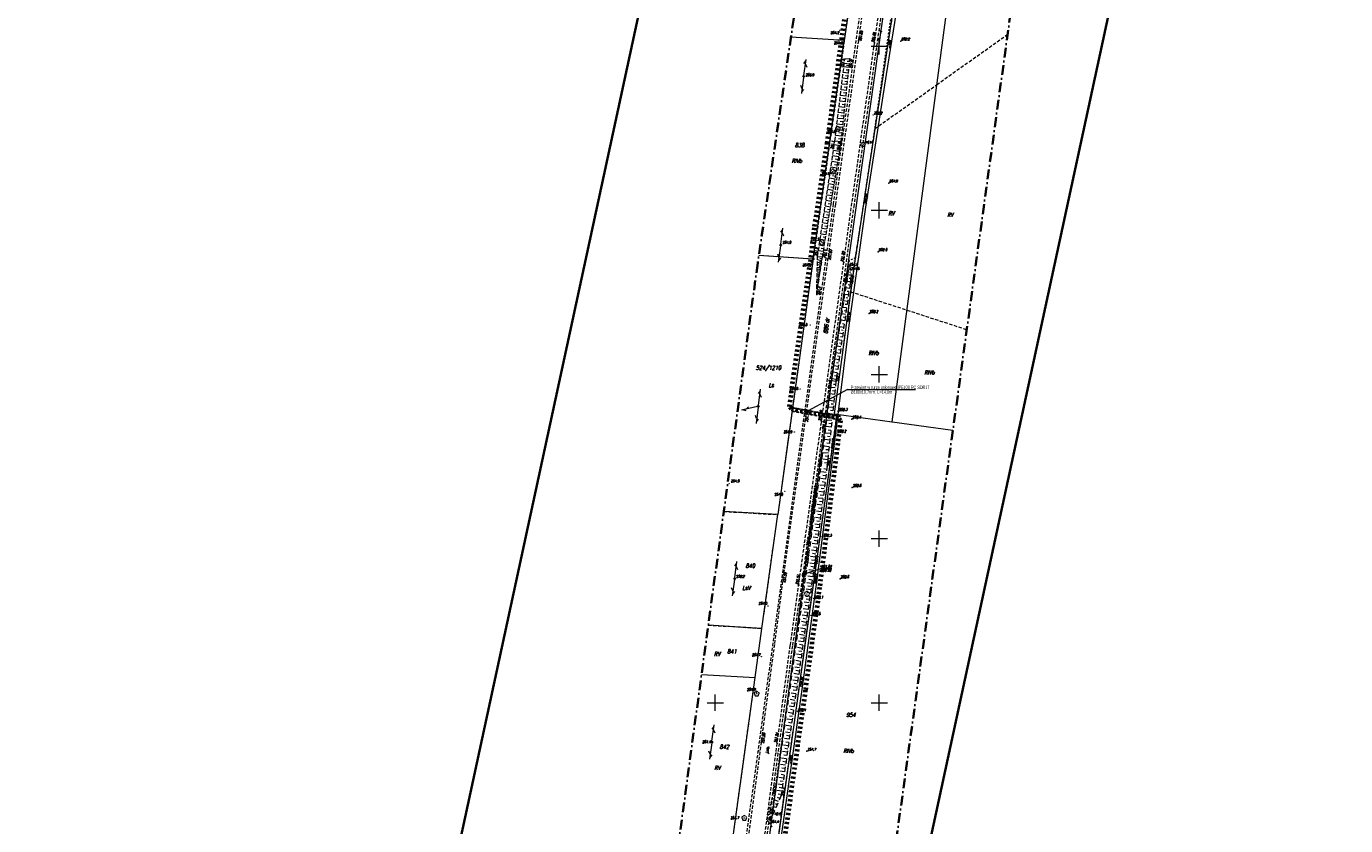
# Model space of a CAD drawing. Header units: millimetres. Extents: x 7436010 to 7436992, y 5663514 to 5666647.
# Tile 32 of 45: x 7436440 to 7436842, y 5665563 to 5665806. Entities that reach past the tile are written whole.
import ezdxf
from ezdxf.enums import TextEntityAlignment as Align

# ---------------------------------------------------------------- set-up
doc = ezdxf.new("R2010")
doc.units = ezdxf.units.MM
doc.header["$PDSIZE"] = 1
for name, pattern in [('0.7_0.7', [1.4, 0.7, -0.7]), ('1', [0]), ('3', [1, 0.5, -0.5]), ('4', [2.5, 1.5, -1]), ('EGKK', [2, 1.5, -0.5]), ('GAK', [3.5, 2, -0.75, 0, -0.75]), ('GDE', [0]), ('GUZ', [1.5, 1, -0.5]), ('KOU', [1.5, 1, -0.5]), ('UPW', [2, 1, 1]), ('WSD', [1.75, 1.25, -0.5])]:
    doc.linetypes.add(name, pattern=pattern)
for name, color, linetype, lineweight in [('10 SKARPY', 7, 'WSD', 18), ('_BB_Kanalizacja ciśnieniowa - trasa', 44, '0.7_0.7', 70), ('_HH_Przewiert OPIS', 7, 'Continuous', 25), ('_HH_Przewiert_przecisk w rurze osłonowej - trasa', 202, '0.7_0.7', 30), ('Dzialki', 7, 'GDE', 18), ('DZIALKI_SYT-WYS_T_0', 7, 'Continuous', 18), ('EDZPD_L_1', 7, 'GDE', 18), ('EDZPP_T_0', 7, 'Continuous', 18), ('EDZTD_T_0', 7, 'Continuous', 18), ('EKLPK_L_0', 96, 'EGKK', 18), ('EKLTK_T_0', 96, 'Continuous', 18), ('Linie_opisowe', 7, 'Continuous', 5), ('Numery działek uzupełnienie', 7, 'Continuous', 18), ('Podzial_sekcyjny_krzyze', 7, 'Continuous', 13), ('Punkty', 7, 'Continuous', 18), ('PunPOMIAR1', 7, 'Continuous', 18), ('RzedPOMIAR1', 7, 'Continuous', 18), ('SDROK_T_0', 7, 'Continuous', 18), ('SDRPK_L_1', 7, 'KOU', 18), ('SIEC_ENERGETYCZNA_L_0', 1, '3', 18), ('SZNPS_T_0', 7, 'Continuous', 18), ('SZNPS_T_3', 7, 'Continuous', 18), ('SZZPZ_T_0', 7, 'Continuous', 18), ('UTTOA_T_0', 7, 'Continuous', 18), ('UTTOC_T_0', 30, 'Continuous', 18), ('UTTOO_T_0', 30, 'Continuous', 18), ('UTTPA_T_0', 30, 'Continuous', 18), ('UTTPA_T_3', 30, 'Continuous', 18), ('UTTPO_L_0', 30, '1', 18), ('UWWOC_T_0', 5, 'Continuous', 18), ('UWWOO_T_0', 5, 'Continuous', 18), ('UWWPO_L_1', 5, '1', 18), ('UŻYTKI LINIE', 96, 'GUZ', 18), ('UŻYTKI OZNACZENIE', 96, 'Continuous', 18), ('WEKTOR WODOCIĄGI wo', 5, 'Continuous', 18), ('WUKOS_T_0', 7, 'Continuous', 18), ('WUKOS_T_1', 7, 'Continuous', 18), ('WUKPS_L_2', 7, '4', 18), ('ZAKRES MAPY', 1, 'GAK', 35)]:
    doc.layers.add(name, color=color, linetype=linetype, lineweight=lineweight)
doc.layers.add('_map', color=7, linetype='Continuous')
doc.layers.add('RAMA WYPLOT', color=3, linetype='Continuous', lineweight=35, plot=False)
doc.styles.add('K1_ACAD', font='romans.shx', dxfattribs={"width": 0.8, "oblique": 12})
doc.styles.add('PLAN 2 pop.', font='ARIALN.TTF', dxfattribs={"width": 0.8})

# ---------------------------------------------------------------- blocks, each defined once
blk = doc.blocks.new('GRO')
at = {"linetype": 'Continuous'}
blk.add_circle((0, 0), 0.045, dxfattribs=at)
blk = doc.blocks.new('GRT')
at = {"linetype": 'Continuous'}
blk.add_circle((0, 0), 0.25, dxfattribs=at)
blk = doc.blocks.new('OSP')
at = {"linetype": 'Continuous'}
for radius in [0.625, 0.045]:
    blk.add_circle((0, 0), radius, dxfattribs=at)
blk = doc.blocks.new('DLI')
at = {"linetype": 'Continuous'}
blk.add_circle((0, 0), 0.045, dxfattribs=at)
for centre, start, end in [((-0.36, 0.12), 102.1445, 221.86), ((0, 0.38), 30.1401, 149.8599), ((0.36, 0.12), 318.14, 77.8555), ((-0.22, -0.3), 174.1482, 293.8542), ((0.22, -0.3), 246.1458, 5.8518)]:
    blk.add_arc(centre, 0.375, start, end, dxfattribs=at)
blk = doc.blocks.new('SLS')
at = {"linetype": 'Continuous'}
blk.add_circle((0, 0), 0.25, dxfattribs=at)
blk = doc.blocks.new('PLT')
at = {"linetype": 'Continuous'}
for p, q in [((0.25, 0), (5.25, 0)), ((3.76605, 0), (2.9, -0.5)), ((3.9, 0.5), (4.76605, 0))]:
    blk.add_line(p, q, dxfattribs=at)
blk = doc.blocks.new('SUUS15_07B')
at = {"linetype": 'Continuous'}
for p, q in [((0.5, 0.23), (-0.5, 0.23)), ((-0.5, 0.23), (-0.5, -0.23)), ((0.5, -0.23), (0.5, 0.23)), ((-0.5, -0.23), (0.5, -0.23))]:
    blk.add_line(p, q, dxfattribs=at)
blk = doc.blocks.new('WSP')
at = {"linetype": 'Continuous'}
blk.add_circle((0, 0), 0.045, dxfattribs=at)
blk = doc.blocks.new('STUDZ')
at = {"layer": '10 SKARPY', "linetype": 'WSD'}
for p, q in [((7436686.45, 5665771.11), (7436689.49, 5665796.08)), ((7436688.38, 5665770.84), (7436691.05, 5665796.12)), ((7436681.18, 5665735.88), (7436686.45, 5665771.11)), ((7436682.66, 5665735.73), (7436688.38, 5665770.84)), ((7436680.92, 5665724.37), (7436681.18, 5665735.88)), ((7436680.92, 5665724.37), (7436682.66, 5665735.73))]:
    blk.add_line(p, q, dxfattribs=at)
at = {"layer": '10 SKARPY', "linetype": 'Continuous'}
for p, q in [((7436691.05, 5665796.12), (7436689.49, 5665796.08)), ((7436690.96, 5665795.29), (7436690.17, 5665795.38)), ((7436690.59, 5665791.78), (7436688.99, 5665791.95)), ((7436690.78, 5665793.52), (7436689.2, 5665793.69)), ((7436690.88, 5665794.55), (7436689.32, 5665794.72)), ((7436690.68, 5665792.65), (7436689.89, 5665792.74)), ((7436690.83, 5665794.04), (7436690.04, 5665794.13)), ((7436690.22, 5665788.29), (7436688.56, 5665788.46)), ((7436690.41, 5665790.03), (7436688.77, 5665790.21)), ((7436690.13, 5665787.42), (7436689.29, 5665787.51)), ((7436690.32, 5665789.16), (7436689.49, 5665789.25)), ((7436690.5, 5665790.91), (7436689.69, 5665790.99)), ((7436689.67, 5665783.05), (7436687.93, 5665783.24)), ((7436689.85, 5665784.8), (7436688.14, 5665784.98)), ((7436690.04, 5665786.54), (7436688.35, 5665786.72)), ((7436689.76, 5665783.93), (7436688.9, 5665784.02)), ((7436689.95, 5665785.67), (7436689.1, 5665785.76)), ((7436689.3, 5665779.56), (7436687.5, 5665779.75)), ((7436689.49, 5665781.31), (7436687.71, 5665781.5)), ((7436689.39, 5665780.44), (7436688.5, 5665780.53)), ((7436689.58, 5665782.18), (7436688.7, 5665782.27)), ((7436688.93, 5665776.07), (7436687.08, 5665776.27)), ((7436689.12, 5665777.82), (7436687.29, 5665778.01)), ((7436688.84, 5665775.2), (7436687.91, 5665775.3)), ((7436689.03, 5665776.95), (7436688.1, 5665777.04)), ((7436689.21, 5665778.69), (7436688.3, 5665778.79)), ((7436688.38, 5665770.84), (7436686.45, 5665771.11)), ((7436688.56, 5665772.58), (7436686.65, 5665772.79)), ((7436688.75, 5665774.33), (7436686.87, 5665774.53)), ((7436688.47, 5665771.71), (7436687.51, 5665771.81)), ((7436688.66, 5665773.46), (7436687.71, 5665773.56)), ((7436687.91, 5665767.95), (7436686.02, 5665768.26)), ((7436688.19, 5665769.65), (7436686.28, 5665769.96)), ((7436687.77, 5665767.1), (7436686.83, 5665767.26)), ((7436688.05, 5665768.8), (7436687.1, 5665768.95)), ((7436688.29, 5665770.28), (7436687.34, 5665770.43)), ((7436687.08, 5665762.86), (7436685.26, 5665763.16)), ((7436687.36, 5665764.56), (7436685.51, 5665764.86)), ((7436687.63, 5665766.25), (7436685.77, 5665766.56)), ((7436687.22, 5665763.71), (7436686.3, 5665763.86)), ((7436687.49, 5665765.41), (7436686.57, 5665765.56)), ((7436686.53, 5665759.47), (7436684.75, 5665759.76)), ((7436686.8, 5665761.17), (7436685.01, 5665761.46)), ((7436686.67, 5665760.32), (7436685.77, 5665760.47)), ((7436686.94, 5665762.02), (7436686.04, 5665762.16)), ((7436685.98, 5665756.08), (7436684.24, 5665756.36)), ((7436686.25, 5665757.78), (7436684.5, 5665758.06)), ((7436685.84, 5665755.23), (7436684.98, 5665755.37)), ((7436686.11, 5665756.93), (7436685.24, 5665757.07)), ((7436686.39, 5665758.62), (7436685.51, 5665758.77)), ((7436685.15, 5665750.99), (7436683.48, 5665751.26)), ((7436685.42, 5665752.69), (7436683.74, 5665752.96)), ((7436685.7, 5665754.38), (7436683.99, 5665754.66)), ((7436685.28, 5665751.84), (7436684.45, 5665751.98)), ((7436685.56, 5665753.54), (7436684.71, 5665753.67)), ((7436684.59, 5665747.6), (7436682.97, 5665747.86)), ((7436684.87, 5665749.3), (7436683.23, 5665749.56)), ((7436684.73, 5665748.45), (7436683.92, 5665748.58)), ((7436685.01, 5665750.14), (7436684.18, 5665750.28)), ((7436684.04, 5665744.21), (7436682.46, 5665744.47)), ((7436684.32, 5665745.9), (7436682.72, 5665746.17)), ((7436683.9, 5665743.36), (7436683.12, 5665743.49)), ((7436684.18, 5665745.06), (7436683.39, 5665745.19)), ((7436684.46, 5665746.75), (7436683.65, 5665746.88)), ((7436683.21, 5665739.12), (7436681.7, 5665739.37)), ((7436683.49, 5665740.82), (7436681.96, 5665741.07)), ((7436683.77, 5665742.51), (7436682.21, 5665742.77)), ((7436683.35, 5665739.97), (7436682.59, 5665740.09)), ((7436683.63, 5665741.67), (7436682.86, 5665741.79)), ((7436682.5, 5665734.66), (7436681.16, 5665734.87)), ((7436682.66, 5665735.73), (7436681.18, 5665735.88)), ((7436682.94, 5665737.43), (7436681.45, 5665737.67)), ((7436682.58, 5665735.2), (7436681.88, 5665735.3)), ((7436682.8, 5665736.58), (7436682.06, 5665736.7)), ((7436683.07, 5665738.27), (7436682.32, 5665738.4)), ((7436681.93, 5665730.99), (7436681.07, 5665731.12)), ((7436682.05, 5665731.72), (7436681.09, 5665731.87)), ((7436682.16, 5665732.46), (7436681.11, 5665732.62)), ((7436682.27, 5665733.19), (7436681.12, 5665733.37)), ((7436682.38, 5665733.93), (7436681.14, 5665734.12)), ((7436681.99, 5665731.35), (7436681.54, 5665731.42)), ((7436682.1, 5665732.09), (7436681.6, 5665732.17)), ((7436682.22, 5665732.82), (7436681.66, 5665732.91)), ((7436682.33, 5665733.56), (7436681.73, 5665733.65)), ((7436682.44, 5665734.3), (7436681.79, 5665734.39)), ((7436681.37, 5665727.31), (7436680.99, 5665727.37)), ((7436681.48, 5665728.05), (7436681, 5665728.12)), ((7436681.6, 5665728.78), (7436681.02, 5665728.87)), ((7436681.71, 5665729.52), (7436681.04, 5665729.62)), ((7436681.82, 5665730.25), (7436681.06, 5665730.37)), ((7436681.31, 5665726.94), (7436681.15, 5665726.97)), ((7436681.43, 5665727.68), (7436681.21, 5665727.71)), ((7436681.54, 5665728.41), (7436681.28, 5665728.45)), ((7436681.65, 5665729.15), (7436681.34, 5665729.2)), ((7436681.76, 5665729.88), (7436681.41, 5665729.94)), ((7436681.88, 5665730.62), (7436681.47, 5665730.68)), ((7436680.92, 5665724.37), (7436680.92, 5665724.37)), ((7436681.03, 5665725.11), (7436680.94, 5665725.12)), ((7436681.15, 5665725.84), (7436680.95, 5665725.87)), ((7436680.98, 5665724.74), (7436680.95, 5665724.74)), ((7436681.26, 5665726.58), (7436680.97, 5665726.62)), ((7436681.09, 5665725.47), (7436681.02, 5665725.48)), ((7436681.2, 5665726.21), (7436681.08, 5665726.23))]:
    blk.add_line(p, q, dxfattribs=at)
at = {"layer": 'Dzialki'}
for p, q in [((7436703.87, 5665685.54), (7436752.17, 5666048.44)), ((7436720.34, 5665916.7), (7436692.49, 5665734.57)), ((7436692.49, 5665734.57), (7436686.24, 5665687.98)), ((7436686.24, 5665687.98), (7436703.87, 5665685.54)), ((7436703.87, 5665685.54), (7436722.42, 5665682.99))]:
    blk.add_line(p, q, dxfattribs=at)
at = {"layer": 'EDZPD_L_1'}
for p, q in [((7436697.89, 5665861.99), (7436689.31, 5665801.73)), ((7436689.31, 5665801.73), (7436673.07, 5665802.73)), ((7436679.84, 5665735.19), (7436689.31, 5665801.73)), ((7436663.28, 5665736.29), (7436679.84, 5665735.19)), ((7436679.84, 5665735.19), (7436669.04, 5665657.31)), ((7436687.02, 5665687.87), (7436667.9, 5665549.97)), ((7436669.04, 5665657.31), (7436652.61, 5665658.26)), ((7436664.24, 5665622.64), (7436669.04, 5665657.31)), ((7436664.24, 5665622.64), (7436647.89, 5665623.64)), ((7436662.17, 5665607.7), (7436664.24, 5665622.64)), ((7436645.84, 5665608.64), (7436662.17, 5665607.7)), ((7436655.65, 5665560.72), (7436662.17, 5665607.7))]:
    blk.add_line(p, q, dxfattribs=at)
at = {"layer": 'EKLPK_L_0', "linetype": 'GUZ'}
for p, q in [((7436717.55, 5665788.3), (7436739.1, 5665803.63)), ((7436698.66, 5665774.89), (7436717.55, 5665788.3)), ((7436691.24, 5665725.21), (7436708.4, 5665719.61)), ((7436708.4, 5665719.61), (7436726.66, 5665713.66))]:
    blk.add_line(p, q, dxfattribs=at)
at = {"layer": 'Podzial_sekcyjny_krzyze', "color": 7, "lineweight": 13}
for p, q in [((7436697.5, 5665800), (7436702.5, 5665800)), ((7436700, 5665797.5), (7436700, 5665802.5)), ((7436700, 5665747.5), (7436700, 5665752.5)), ((7436697.5, 5665750), (7436702.5, 5665750)), ((7436697.5, 5665700), (7436702.5, 5665700)), ((7436700, 5665697.5), (7436700, 5665702.5)), ((7436700, 5665647.5), (7436700, 5665652.5)), ((7436697.5, 5665650), (7436702.5, 5665650)), ((7436650, 5665597.5), (7436650, 5665602.5)), ((7436700, 5665597.5), (7436700, 5665602.5)), ((7436647.5, 5665600), (7436652.5, 5665600)), ((7436697.5, 5665600), (7436702.5, 5665600))]:
    blk.add_line(p, q, dxfattribs=at)
at = {"layer": 'PunPOMIAR1'}
for p in [(7436693.62, 5665801.76), (7436698.55, 5665801), (7436706.53, 5665801.56), (7436689.49, 5665796.08), (7436691.05, 5665796.12), (7436686.45, 5665771.11), (7436688.38, 5665770.84), (7436702.86, 5665758.3), (7436681.18, 5665735.88), (7436682.66, 5665735.73), (7436684.25, 5665735.11), (7436699.64, 5665737.39), (7436689.14, 5665734.08), (7436680.92, 5665724.37), (7436696.86, 5665718.58), (7436677.34, 5665685.78), (7436682.38, 5665685.65), (7436691.63, 5665686.4), (7436691.77, 5665665.56), (7436670.5, 5665636.73), (7436675.43, 5665635.78), (7436688.02, 5665637.76), (7436663.95, 5665587.84), (7436668.87, 5665587.61), (7436677.95, 5665585.21)]:
    blk.add_point(p, dxfattribs=at)
at = {"layer": 'RAMA WYPLOT', "flags": 128}
blk.add_lwpolyline([(7436469.91, 5665084.38), (7436654.27, 5665937.39), (7436791.11, 5665907.82), (7436606.75, 5665054.8)], close=True, dxfattribs=at)
at = {"layer": 'SDRPK_L_1'}
for p, q in [((7436699.1, 5665846.35), (7436685.94, 5665751.99)), ((7436699.87, 5665846.24), (7436686.6, 5665751.85)), ((7436691.53, 5665751.24), (7436704.91, 5665846.09)), ((7436692.31, 5665751.07), (7436705.78, 5665845.88)), ((7436685.94, 5665751.99), (7436654.5, 5665523.45)), ((7436686.6, 5665751.85), (7436670.91, 5665639.89)), ((7436672.89, 5665617.55), (7436691.53, 5665751.24)), ((7436676.83, 5665639.2), (7436692.31, 5665751.07)), ((7436670.91, 5665639.89), (7436668.02, 5665617.74)), ((7436673.64, 5665617.49), (7436676.83, 5665639.2)), ((7436668.02, 5665617.74), (7436655.17, 5665523.24)), ((7436660.16, 5665522.74), (7436672.89, 5665617.55)), ((7436660.86, 5665522.7), (7436673.64, 5665617.49))]:
    blk.add_line(p, q, dxfattribs=at)
at = {"layer": 'SIEC_ENERGETYCZNA_L_0'}
for p, q in [((7436710.37, 5665856.61), (7436702.24, 5665800.36)), ((7436702.24, 5665800.36), (7436697.79, 5665769.58)), ((7436697.79, 5665769.58), (7436692.72, 5665735.55)), ((7436692.72, 5665735.55), (7436690.83, 5665734.71)), ((7436690.83, 5665734.71), (7436687.65, 5665714.29)), ((7436687.65, 5665714.29), (7436685.45, 5665700.14)), ((7436685.45, 5665700.14), (7436681.81, 5665670.9)), ((7436681.81, 5665670.9), (7436677.35, 5665638.76)), ((7436677.35, 5665638.76), (7436672.5, 5665604.34)), ((7436672.5, 5665604.34), (7436667.91, 5665571.85)), ((7436667.91, 5665571.85), (7436666.4, 5665568.03)), ((7436666.4, 5665568.03), (7436665.87, 5665564.23)), ((7436665.87, 5665564.23), (7436667.54, 5665561.78))]:
    blk.add_line(p, q, dxfattribs=at)
at = {"layer": 'UTTOC_T_0'}
for p, q in [((7436677.18, 5665639.26), (7436682.17, 5665640.89)), ((7436682.17, 5665640.89), (7436685.5, 5665640.89))]:
    blk.add_line(p, q, dxfattribs=at)
at = {"layer": 'UTTPO_L_0'}
for p, q in [((7436677.18, 5665639.26), (7436712.14, 5665887.22)), ((7436658.36, 5665497.02), (7436677.18, 5665639.26))]:
    blk.add_line(p, q, dxfattribs=at)
at = {"layer": 'UŻYTKI LINIE', "flags": 128}
for points in [[(7436746, 5666112.25), (7436737.87, 5666050.31), (7436720.34, 5665916.7), (7436692.49, 5665734.57), (7436686.24, 5665687.98)], [(7436729.48, 5666091.36), (7436726.31, 5666068.12), (7436722.93, 5666043.28), (7436719.57, 5666018.59), (7436705.75, 5665917.21), (7436701.93, 5665890.39), (7436697.89, 5665861.99), (7436689.31, 5665801.73), (7436679.84, 5665735.19), (7436669.04, 5665657.31)], [(7436663.28, 5665736.29), (7436679.84, 5665735.19)], [(7436687.02, 5665687.87), (7436667.9, 5665549.97), (7436660.39, 5665495.8), (7436694.23, 5665491.2)], [(7436686.24, 5665687.98), (7436687.02, 5665687.87)], [(7436596.37, 5665370.31), (7436615.26, 5665368.93), (7436630.06, 5665427.11), (7436635.6, 5665448.86), (7436641.55, 5665472.26), (7436645.59, 5665488.13), (7436647.47, 5665501.71), (7436649.98, 5665519.82), (7436651.54, 5665531.03), (7436655.65, 5665560.72), (7436662.17, 5665607.7), (7436664.24, 5665622.64), (7436669.04, 5665657.31)], [(7436652.61, 5665658.26), (7436669.04, 5665657.31)], [(7436647.89, 5665623.64), (7436664.24, 5665622.64)]]:
    blk.add_lwpolyline(points, dxfattribs=at)
at = {"layer": 'WEKTOR WODOCIĄGI wo'}
for p, q in [((7436702.21, 5665791.34), (7436707.23, 5665822.89)), ((7436695.9, 5665750.95), (7436702.21, 5665791.34)), ((7436690.81, 5665714.9), (7436695.9, 5665750.95)), ((7436686, 5665676.45), (7436690.81, 5665714.9)), ((7436680.79, 5665635.28), (7436686, 5665676.45)), ((7436676.46, 5665604.01), (7436680.79, 5665635.28)), ((7436668.94, 5665550.4), (7436676.46, 5665604.01))]:
    blk.add_line(p, q, dxfattribs=at)
at = {"layer": 'WUKPS_L_2'}
for p, q in [((7436690.45, 5665730.37), (7436690.9, 5665733.19)), ((7436691.09, 5665732.15), (7436690.72, 5665732.08)), ((7436690.9, 5665733.19), (7436691.45, 5665730.18)), ((7436691.27, 5665731.16), (7436690.93, 5665731.1)), ((7436685.46, 5665698.18), (7436690.45, 5665730.37)), ((7436691.45, 5665730.18), (7436686.79, 5665697.88)), ((7436691.16, 5665728.2), (7436690.14, 5665728.35)), ((7436691.45, 5665730.18), (7436690.44, 5665730.33)), ((7436691.02, 5665727.21), (7436690.5, 5665727.29)), ((7436691.31, 5665729.19), (7436690.8, 5665729.26)), ((7436690.59, 5665724.24), (7436689.52, 5665724.4)), ((7436690.88, 5665726.22), (7436689.83, 5665726.37)), ((7436690.45, 5665723.25), (7436689.91, 5665723.33)), ((7436690.74, 5665725.23), (7436690.21, 5665725.31)), ((7436690.02, 5665720.28), (7436688.91, 5665720.44)), ((7436690.31, 5665722.26), (7436689.22, 5665722.42)), ((7436689.88, 5665719.29), (7436689.32, 5665719.37)), ((7436690.16, 5665721.27), (7436689.61, 5665721.35)), ((7436689.45, 5665716.32), (7436688.3, 5665716.49)), ((7436689.74, 5665718.3), (7436688.6, 5665718.47)), ((7436689.31, 5665715.33), (7436688.73, 5665715.42)), ((7436689.59, 5665717.31), (7436689.02, 5665717.4)), ((7436688.88, 5665712.36), (7436687.69, 5665712.54)), ((7436689.17, 5665714.34), (7436687.99, 5665714.51)), ((7436688.74, 5665711.37), (7436688.13, 5665711.46)), ((7436689.02, 5665713.35), (7436688.43, 5665713.44)), ((7436688.31, 5665708.41), (7436687.07, 5665708.58)), ((7436688.59, 5665710.38), (7436687.38, 5665710.56)), ((7436688.17, 5665707.42), (7436687.54, 5665707.51)), ((7436688.45, 5665709.4), (7436687.84, 5665709.48)), ((7436687.74, 5665704.45), (7436686.46, 5665704.63)), ((7436688.02, 5665706.43), (7436686.77, 5665706.61)), ((7436687.59, 5665703.46), (7436686.95, 5665703.55)), ((7436687.88, 5665705.44), (7436687.25, 5665705.53)), ((7436686.88, 5665698.51), (7436685.54, 5665698.7)), ((7436687.17, 5665700.49), (7436685.85, 5665700.68)), ((7436687.45, 5665702.47), (7436686.15, 5665702.65)), ((7436687.02, 5665699.5), (7436686.36, 5665699.59)), ((7436687.31, 5665701.48), (7436686.65, 5665701.57)), ((7436682.28, 5665672.13), (7436685.46, 5665698.18)), ((7436686.79, 5665697.88), (7436684.09, 5665672.08)), ((7436686.58, 5665695.89), (7436685.2, 5665696.04)), ((7436686.79, 5665697.88), (7436685.44, 5665698.02)), ((7436686.48, 5665694.9), (7436685.78, 5665694.97)), ((7436686.69, 5665696.89), (7436686, 5665696.96)), ((7436686.17, 5665691.91), (7436684.71, 5665692.06)), ((7436686.37, 5665693.9), (7436684.96, 5665694.05)), ((7436686.06, 5665690.92), (7436685.33, 5665690.99)), ((7436686.27, 5665692.91), (7436685.55, 5665692.98)), ((7436685.75, 5665687.93), (7436684.23, 5665688.09)), ((7436685.96, 5665689.92), (7436684.47, 5665690.08)), ((7436685.65, 5665686.94), (7436684.88, 5665687.02)), ((7436685.85, 5665688.93), (7436685.1, 5665689.01)), ((7436685.33, 5665683.96), (7436683.74, 5665684.12)), ((7436685.54, 5665685.95), (7436683.99, 5665686.11)), ((7436685.23, 5665682.96), (7436684.43, 5665683.05)), ((7436685.44, 5665684.95), (7436684.65, 5665685.03)), ((7436684.92, 5665679.98), (7436683.26, 5665680.15)), ((7436685.12, 5665681.97), (7436683.5, 5665682.14)), ((7436684.81, 5665678.98), (7436683.97, 5665679.07)), ((7436685.02, 5665680.97), (7436684.2, 5665681.06)), ((7436684.5, 5665676), (7436682.77, 5665676.18)), ((7436684.71, 5665677.99), (7436683.02, 5665678.17)), ((7436684.4, 5665675), (7436683.52, 5665675.1)), ((7436684.6, 5665676.99), (7436683.75, 5665677.08)), ((7436678.2, 5665642.65), (7436682.28, 5665672.13)), ((7436684.09, 5665672.08), (7436680.3, 5665642.29)), ((7436684.29, 5665674.01), (7436682.53, 5665674.19)), ((7436683.96, 5665671.09), (7436683.07, 5665671.2)), ((7436684.19, 5665673.02), (7436683.3, 5665673.11)), ((7436683.59, 5665668.11), (7436681.76, 5665668.34)), ((7436683.84, 5665670.1), (7436682.03, 5665670.33)), ((7436683.46, 5665667.12), (7436682.54, 5665667.24)), ((7436683.71, 5665669.1), (7436682.8, 5665669.22)), ((7436683.08, 5665664.14), (7436681.21, 5665664.38)), ((7436683.33, 5665666.13), (7436681.48, 5665666.36)), ((7436682.95, 5665663.15), (7436682.01, 5665663.27)), ((7436683.21, 5665665.14), (7436682.28, 5665665.25)), ((7436682.58, 5665660.18), (7436680.66, 5665660.42)), ((7436682.83, 5665662.16), (7436680.93, 5665662.4)), ((7436682.45, 5665659.18), (7436681.49, 5665659.31)), ((7436682.7, 5665661.17), (7436681.75, 5665661.29)), ((7436681.82, 5665654.22), (7436679.84, 5665654.48)), ((7436682.07, 5665656.21), (7436680.11, 5665656.46)), ((7436682.32, 5665658.19), (7436680.39, 5665658.44)), ((7436681.94, 5665655.22), (7436680.96, 5665655.34)), ((7436682.2, 5665657.2), (7436681.22, 5665657.32)), ((7436681.31, 5665650.26), (7436679.29, 5665650.51)), ((7436681.57, 5665652.24), (7436679.56, 5665652.49)), ((7436681.44, 5665651.25), (7436680.43, 5665651.38)), ((7436681.69, 5665653.23), (7436680.7, 5665653.36)), ((7436680.81, 5665646.29), (7436678.74, 5665646.55)), ((7436681.06, 5665648.27), (7436679.01, 5665648.53)), ((7436680.93, 5665647.28), (7436679.91, 5665647.41)), ((7436681.19, 5665649.26), (7436680.17, 5665649.39)), ((7436668.26, 5665572.06), (7436678.2, 5665642.65)), ((7436680.3, 5665642.29), (7436678.19, 5665642.6)), ((7436680.56, 5665644.3), (7436678.47, 5665644.57)), ((7436680.43, 5665643.31), (7436679.38, 5665643.45)), ((7436680.68, 5665645.3), (7436679.64, 5665645.43)), ((7436680.3, 5665642.29), (7436670.08, 5665571.69)), ((7436679.73, 5665638.33), (7436677.63, 5665638.63)), ((7436680.01, 5665640.31), (7436677.91, 5665640.61)), ((7436679.87, 5665639.32), (7436678.82, 5665639.47)), ((7436680.16, 5665641.3), (7436679.1, 5665641.45)), ((7436679.15, 5665634.37), (7436677.08, 5665634.67)), ((7436679.44, 5665636.35), (7436677.36, 5665636.65)), ((7436679.3, 5665635.36), (7436678.26, 5665635.51)), ((7436679.58, 5665637.34), (7436678.54, 5665637.49)), ((7436678.58, 5665630.41), (7436676.52, 5665630.71)), ((7436678.87, 5665632.39), (7436676.8, 5665632.69)), ((7436678.72, 5665631.4), (7436677.69, 5665631.55)), ((7436679.01, 5665633.38), (7436677.97, 5665633.53)), ((7436678.01, 5665626.46), (7436675.96, 5665626.75)), ((7436678.29, 5665628.43), (7436676.24, 5665628.73)), ((7436678.15, 5665627.44), (7436677.13, 5665627.59)), ((7436678.44, 5665629.42), (7436677.41, 5665629.57)), ((7436677.43, 5665622.5), (7436675.4, 5665622.79)), ((7436677.72, 5665624.48), (7436675.68, 5665624.77)), ((7436677.58, 5665623.49), (7436676.56, 5665623.63)), ((7436677.86, 5665625.47), (7436676.84, 5665625.61)), ((7436676.86, 5665618.54), (7436674.85, 5665618.83)), ((7436677.15, 5665620.52), (7436675.12, 5665620.81)), ((7436677, 5665619.53), (7436675.99, 5665619.67)), ((7436677.29, 5665621.51), (7436676.28, 5665621.65)), ((7436676.29, 5665614.58), (7436674.29, 5665614.87)), ((7436676.58, 5665616.56), (7436674.57, 5665616.85)), ((7436676.43, 5665615.57), (7436675.43, 5665615.71)), ((7436676.72, 5665617.55), (7436675.71, 5665617.69)), ((7436675.72, 5665610.62), (7436673.73, 5665610.91)), ((7436676, 5665612.6), (7436674.01, 5665612.89)), ((7436675.86, 5665611.61), (7436674.86, 5665611.75)), ((7436676.15, 5665613.59), (7436675.15, 5665613.73)), ((7436675.14, 5665606.66), (7436673.17, 5665606.95)), ((7436675.43, 5665608.64), (7436673.45, 5665608.93)), ((7436675.29, 5665607.65), (7436674.3, 5665607.79)), ((7436675.57, 5665609.63), (7436674.58, 5665609.77)), ((7436674.57, 5665602.7), (7436672.61, 5665602.99)), ((7436674.86, 5665604.68), (7436672.89, 5665604.97)), ((7436674.71, 5665603.69), (7436673.73, 5665603.83)), ((7436675, 5665605.67), (7436674.02, 5665605.81)), ((7436674, 5665598.74), (7436672.06, 5665599.02)), ((7436674.28, 5665600.72), (7436672.34, 5665601.01)), ((7436674.14, 5665599.73), (7436673.17, 5665599.87)), ((7436674.43, 5665601.71), (7436673.45, 5665601.85)), ((7436673.42, 5665594.79), (7436671.5, 5665595.06)), ((7436673.71, 5665596.76), (7436671.78, 5665597.04)), ((7436673.57, 5665595.77), (7436672.6, 5665595.91)), ((7436673.85, 5665597.75), (7436672.89, 5665597.89)), ((7436672.85, 5665590.83), (7436670.94, 5665591.1)), ((7436673.14, 5665592.81), (7436671.22, 5665593.08)), ((7436672.99, 5665591.82), (7436672.04, 5665591.95)), ((7436673.28, 5665593.8), (7436672.32, 5665593.93)), ((7436672.28, 5665586.87), (7436670.38, 5665587.14)), ((7436672.56, 5665588.85), (7436670.66, 5665589.12)), ((7436672.42, 5665587.86), (7436671.47, 5665587.99)), ((7436672.71, 5665589.84), (7436671.75, 5665589.97)), ((7436671.7, 5665582.91), (7436669.83, 5665583.18)), ((7436671.99, 5665584.89), (7436670.1, 5665585.16)), ((7436671.85, 5665583.9), (7436670.91, 5665584.03)), ((7436672.13, 5665585.88), (7436671.19, 5665586.01)), ((7436671.13, 5665578.95), (7436669.27, 5665579.22)), ((7436671.42, 5665580.93), (7436669.55, 5665581.2)), ((7436670.99, 5665577.96), (7436670.06, 5665578.1)), ((7436671.27, 5665579.94), (7436670.34, 5665580.08)), ((7436671.56, 5665581.92), (7436670.62, 5665582.05)), ((7436670.56, 5665574.99), (7436668.71, 5665575.26)), ((7436670.84, 5665576.97), (7436668.99, 5665577.24)), ((7436670.41, 5665574), (7436669.49, 5665574.14)), ((7436670.7, 5665575.98), (7436669.78, 5665576.12)), ((7436666.76, 5665564.11), (7436668.26, 5665572.06)), ((7436670.08, 5665571.69), (7436666.76, 5665564.11)), ((7436669.28, 5665569.86), (7436667.95, 5665570.44)), ((7436670.27, 5665573.01), (7436668.43, 5665573.28)), ((7436669.68, 5665570.77), (7436668.93, 5665571.1)), ((7436670.13, 5665572.02), (7436669.21, 5665572.16)), ((7436667.67, 5665566.19), (7436667.19, 5665566.4)), ((7436668.48, 5665568.03), (7436667.57, 5665568.42)), ((7436668.07, 5665567.11), (7436667.74, 5665567.26)), ((7436668.88, 5665568.94), (7436668.34, 5665569.18)), ((7436667.27, 5665565.28), (7436667.15, 5665565.33))]:
    blk.add_line(p, q, dxfattribs=at)
for p in [(7436684.09, 5665672.08), (7436670.08, 5665571.69)]:
    blk.add_point(p, dxfattribs=at)
at = {"layer": 'ZAKRES MAPY', "ltscale": 1.5}
blk.add_lwpolyline([(7436499.64, 5664770.19), (7436618.18, 5665205.39), (7436683.21, 5665437.78), (7436699.29, 5665515.69), (7436766.55, 5666002.2), (7436830.55, 5666510.53), (7436842.09, 5666581.76), (7436785.51, 5666596.85), (7436785.51, 5666596.85), (7436586.58, 5666594.14), (7436584.94, 5666524.7), (7436750.08, 5666529.35), (7436745.08, 5666424.3), (7436720.95, 5666302.3), (7436720.95, 5666302.3), (7436688.83, 5666001.55), (7436443.21, 5666009.35), (7436440.09, 5665956.61), (7436694.21, 5665946.11), (7436662.94, 5665733.97), (7436630.66, 5665497.39), (7436531.49, 5665129.94)], dxfattribs=at)
at = {"layer": 'EDZPP_T_0'}
blk.add_blockref('GRT', (7436679.84, 5665735.19), dxfattribs=at)
at = {"layer": 'Punkty'}
for p in [(7436692.49, 5665734.57), (7436686.24, 5665687.98), (7436703.87, 5665685.54)]:
    blk.add_blockref('GRO', p, dxfattribs=at)
at = {"layer": 'SZNPS_T_0'}
for p, rotation in [((7436695.05, 5665770.04), 0.06244523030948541), ((7436667.34, 5665566.86), 0.06241790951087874)]:
    blk.add_blockref('OSP', p, dxfattribs=dict(at, rotation=rotation))
at = {"layer": 'SZZPZ_T_0'}
for p, rotation in [((7436687.35, 5665774.74), 0.06219934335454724), ((7436685.82, 5665761.78), 0.06214470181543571), ((7436682.49, 5665740.3), 0.06209006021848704), ((7436677.96, 5665633.15), 0.06230862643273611), ((7436662.62, 5665602.74), 0.06266379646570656), ((7436658.86, 5665564.86), 0.06280040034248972)]:
    blk.add_blockref('DLI', p, dxfattribs=dict(at, rotation=rotation))
at = {"layer": 'UTTPA_T_0', "rotation": 82.14295952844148}
blk.add_blockref('SUUS15_07B', (7436677.18, 5665639.26), dxfattribs=at)
at = {"layer": 'UTTPA_T_3'}
for name, p, rotation in [('PLT', (7436676.97, 5665790.78), 81.84278635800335), ('PLT', (7436676.97, 5665790.78), 262.2049894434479), ('SLS', (7436676.97, 5665790.78), 0.06203541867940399), ('PLT', (7436669.93, 5665739.4), 82.19506018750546), ('PLT', (7436669.93, 5665739.4), 262.0786173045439), ('SLS', (7436669.93, 5665739.4), 0.06184417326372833), ('PLT', (7436663.1, 5665690.31), 82.08244402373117), ('PLT', (7436663.1, 5665690.31), 192.8235795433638), ('PLT', (7436663.1, 5665690.31), 262.7098292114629), ('SLS', (7436663.1, 5665690.31), 0.06228130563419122), ('PLT', (7436655.9, 5665637.78), 82.19814741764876), ('PLT', (7436655.9, 5665637.78), 262.0666712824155), ('SLS', (7436655.9, 5665637.78), 0.06269111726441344), ('PLT', (7436648.97, 5665588.02), 82.06635212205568), ('PLT', (7436648.97, 5665588.02), 262.3575758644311), ('SLS', (7436648.97, 5665588.02), 0.06326485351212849)]:
    blk.add_blockref(name, p, dxfattribs=dict(at, rotation=rotation))
at = {"layer": 'WUKOS_T_0'}
for p, rotation in [((7436687.96, 5665804.86), 0.06230862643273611), ((7436687.65, 5665801.78), 0.06230862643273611), ((7436677.07, 5665790.82), 0.06203541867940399), ((7436698.11, 5665779.01), 0.06252719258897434), ((7436687.42, 5665774.82), 0.06219934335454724), ((7436685.87, 5665761.74), 0.06214470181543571), ((7436669.95, 5665739.43), 0.06184417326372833), ((7436682.34, 5665740.44), 0.06209006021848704), ((7436679.37, 5665734.11), 0.06206273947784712), ((7436690.88, 5665731.99), 0.0623359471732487), ((7436678.96, 5665715.1), 0.06219934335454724), ((7436675.87, 5665695.57), 0.06228130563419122), ((7436687.34, 5665688.82), 0.06239058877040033), ((7436683.26, 5665682.9), 0.06236326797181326), ((7436674.11, 5665682.46), 0.0623359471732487), ((7436687.1, 5665682.11), 0.06239058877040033), ((7436654.22, 5665666.77), 0.06249987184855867), ((7436671.17, 5665664.35), 0.06241790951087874), ((7436678.74, 5665650.58), 0.06236326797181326), ((7436682.22, 5665650.64), 0.0623359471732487), ((7436655.89, 5665637.83), 0.06269111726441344), ((7436679.93, 5665631.77), 0.0622539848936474), ((7436666.1, 5665629.46), 0.06252719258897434), ((7436679.14, 5665626.65), 0.0622539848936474), ((7436664.06, 5665614.02), 0.06260915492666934), ((7436662.61, 5665603.2), 0.06266379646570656), ((7436675.13, 5665597.25), 0.06214470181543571), ((7436648.97, 5665588), 0.06326485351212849), ((7436658.8, 5665564.88), 0.06280040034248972)]:
    blk.add_blockref('WSP', p, dxfattribs=dict(at, rotation=rotation))
for p in [(7436690.9, 5665733.19), (7436690.45, 5665730.37), (7436691.45, 5665730.18), (7436685.46, 5665698.18), (7436686.79, 5665697.88), (7436682.28, 5665672.13), (7436684.09, 5665672.08), (7436678.2, 5665642.65), (7436680.3, 5665642.29), (7436668.26, 5665572.06), (7436670.08, 5665571.69), (7436666.76, 5665564.11)]:
    blk.add_blockref('WSP', p, dxfattribs=at)
at = {"layer": 'DZIALKI_SYT-WYS_T_0', "style": 'K1_ACAD', "oblique": 12, "width": 0.8}
for s, p in [('838', (7436675.73, 5665769.84)), ('840', (7436660.69, 5665641.72)), ('841', (7436655.09, 5665615.62)), ('842', (7436652.77, 5665586.59))]:
    blk.add_text(s, height=1.25, dxfattribs=at).set_placement(p, align=Align.MIDDLE)
at = {"layer": 'EDZTD_T_0', "style": 'K1_ACAD', "oblique": 12, "width": 0.8}
blk.add_text('886', height=1.25, rotation=82.0626, dxfattribs=at).set_placement((7436682.93, 5665712.5), align=Align.TOP_LEFT)
blk.add_text('954', height=1.25, dxfattribs=at).set_placement((7436689.94, 5665596.94), align=Align.TOP_LEFT)
at = {"layer": 'EKLTK_T_0', "style": 'K1_ACAD', "oblique": 12, "width": 0.8}
for s, p in [('RV', (7436702.72, 5665749.72)), ('RV', (7436720.68, 5665749.25)), ('RIVb', (7436696.67, 5665707.17)), ('RIVb', (7436713.68, 5665701.22))]:
    blk.add_text(s, height=1.25, dxfattribs=at).set_placement(p, align=Align.TOP_LEFT)
at = {"layer": 'Numery działek uzupełnienie', "style": 'K1_ACAD', "oblique": 12, "width": 0.8}
blk.add_text('524/1210', height=1.25, dxfattribs=at).set_placement((7436662.36, 5665702.67), align=Align.TOP_LEFT)
at = {"layer": 'RzedPOMIAR1', "style": 'K1_ACAD', "oblique": 12, "width": 0.8}
for s, rotation, p in [('251.85', 81.9974, (7436694.46, 5665801.53)), ('251.84', 81.9706, (7436698.42, 5665801.14)), ('251.3', 83.0586, (7436689.01, 5665793.49)), ('251.6', 83.9709, (7436691.57, 5665793.26)), ('251.1', 81.4923, (7436685.9, 5665768.58)), ('251.5', 80.7469, (7436687.88, 5665768.16)), ('251.2', 81.4923, (7436681.07, 5665736.01)), ('251.4', 80.7469, (7436683.45, 5665735.49)), ('251.82', 82.0226, (7436685.12, 5665734.88)), ('251.70', 82.0626, (7436689.02, 5665734.27)), ('251.4', 81.2917, (7436681.75, 5665724.19)), ('251.75', 82.0226, (7436678.16, 5665685.52)), ('251.70', 82.0626, (7436682.24, 5665685.8)), ('251.59', 82.5664, (7436671.34, 5665636.52)), ('251.51', 82.0626, (7436675.3, 5665635.93)), ('251.54', 82.3527, (7436668.75, 5665587.77)), ('251.56', 82.2565, (7436664.81, 5665587.59))]:
    blk.add_text(s, height=0.75, rotation=rotation, dxfattribs=at).set_placement(p)
for s, p in [('252.2', (7436706.69, 5665801.79)), ('251.9', (7436703.02, 5665758.53)), ('252.0', (7436699.8, 5665737.62)), ('252.2', (7436697.02, 5665718.81)), ('252.4', (7436691.79, 5665686.63)), ('252.6', (7436691.93, 5665665.79)), ('252.6', (7436688.18, 5665637.99)), ('251.7', (7436678.11, 5665585.44))]:
    blk.add_text(s, height=0.75, dxfattribs=at).set_placement(p)
at = {"layer": 'SDROK_T_0', "style": 'K1_ACAD', "oblique": 12, "width": 0.8}
for s, rotation, p in [('tł.', 82.2524, (7436663.7, 5665584.88)), ('j.mb.', 82.3479, (7436666.14, 5665584.47)), ('tł.', 82.3223, (7436669.15, 5665584.21))]:
    blk.add_text(s, height=0.75, rotation=rotation, dxfattribs=at).set_placement(p)
at = {"layer": 'SIEC_ENERGETYCZNA_L_0', "style": 'K1_ACAD', "oblique": 12, "width": 0.8}
blk.add_text('proj. eS 141/2022 18.01.2023', height=0.75, rotation=82.136, dxfattribs=at).set_placement((7436679.11, 5665651.76))
at = {"layer": 'SZNPS_T_3', "style": 'K1_ACAD', "oblique": 12, "width": 0.8}
for s, p in [('1614', (7436695.72, 5665770.31)), ('1615', (7436667.88, 5665565.73))]:
    blk.add_text(s, height=0.75, rotation=0.0624, dxfattribs=at).set_placement(p)
at = {"layer": 'UTTOA_T_0', "style": 'K1_ACAD', "oblique": 12, "width": 0.8}
blk.add_text('t', height=0.75, dxfattribs=at).set_placement((7436676.33, 5665638.67))
at = {"layer": 'UTTOC_T_0', "style": 'K1_ACAD', "oblique": 12, "width": 0.8}
for s, p in [('250.50', (7436682.14, 5665640.68)), ('251.52', (7436682.33, 5665641.87))]:
    blk.add_text(s, height=0.75, rotation=359.9071, dxfattribs=at).set_placement(p, align=Align.TOP_LEFT)
at = {"layer": 'UTTOO_T_0', "style": 'K1_ACAD', "oblique": 12, "width": 0.8}
for p in [(7436700.68, 5665804.25), (7436679.52, 5665654.04)]:
    blk.add_text('t', height=0.75, rotation=75.1717, dxfattribs=at).set_placement(p)
at = {"layer": 'UWWOC_T_0', "style": 'K1_ACAD', "oblique": 12, "width": 0.8}
for s, rotation, p in [('249.96', 81.1104, (7436696.03, 5665751.78)), ('250.27', 81.9717, (7436690.94, 5665715.8)), ('250.52', 82.8739, (7436686.1, 5665677.25)), ('250.67', 82.7905, (7436680.89, 5665636.05)), ('250.48', 82.1152, (7436676.54, 5665604.58))]:
    blk.add_text(s, height=0.75, rotation=rotation, dxfattribs=at).set_placement(p)
at = {"layer": 'UWWOO_T_0', "style": 'K1_ACAD', "oblique": 12, "width": 0.8}
for rotation, p in [(80.9693, (7436703.66, 5665800.44)), (82.0191, (7436673.46, 5665582.56))]:
    blk.add_text('w160', height=0.75, rotation=rotation, dxfattribs=at).set_placement(p, align=Align.CENTER)
at = {"layer": 'UŻYTKI OZNACZENIE', "style": 'K1_ACAD', "oblique": 12, "width": 0.8}
for s, p in [('RIVb', (7436674.85, 5665765.09)), ('Ls', (7436667.09, 5665696.77))]:
    blk.add_text(s, height=1.25, dxfattribs=at).set_placement(p, align=Align.MIDDLE)
blk.add_text('dr', height=1.25, rotation=82.0626, dxfattribs=at).set_placement((7436683.38, 5665715.79), align=Align.TOP_LEFT)
for s, p in [('LsV', (7436658.21, 5665635.6)), ('RV', (7436649.63, 5665615.48)), ('RIVb', (7436689.04, 5665585.94)), ('RV', (7436649.72, 5665580.78))]:
    blk.add_text(s, height=1.25, dxfattribs=at).set_placement(p, align=Align.TOP_LEFT)
at = {"layer": 'WUKOS_T_1', "style": 'K1_ACAD', "oblique": 12, "width": 0.8}
for s, rotation, p in [('251.2', 0.0623, (7436687.72, 5665804.49)), ('252.2', 0.0625, (7436700.88, 5665780.03)), ('251.8', 0.0622, (7436686.58, 5665774.37)), ('251.9', 0.0621, (7436684.83, 5665761.55)), ('251.2', 0.0621, (7436679.18, 5665733.73)), ('251.8', 82.6499, (7436691.45, 5665730.18)), ('251.6', 0.0624, (7436670.62, 5665663.86)), ('252.1', 0.0622, (7436677.65, 5665598.14))]:
    blk.add_text(s, height=0.75, rotation=rotation, dxfattribs=at).set_placement(p, align=Align.TOP_RIGHT)
blk.add_text('251.3', height=0.75, rotation=0.0623, dxfattribs=at).set_placement((7436687.43, 5665801.39), align=Align.TOP_CENTER)
for s, rotation, p in [('250.9', 0.0621, (7436677.53, 5665790.89)), ('251.0', 0.0618, (7436670.53, 5665739.89)), ('252.5', 0.0621, (7436679.08, 5665740.81)), ('251.8', 0.0623, (7436691.3, 5665731.86)), ('252.3', 0.0624, (7436687.67, 5665688.93)), ('251.7', 81.2879, (7436683.3, 5665683.12)), ('251.4', 83.2031, (7436682.28, 5665672.13)), ('251.5', 0.0625, (7436654.76, 5665667.19)), ('252.3', 0.0623, (7436682.89, 5665650.64)), ('251.3', 82.733, (7436678.2, 5665642.65)), ('252.2', 0.0627, (7436656.37, 5665638.13)), ('251.5', 82.1604, (7436668.26, 5665572.06))]:
    blk.add_text(s, height=0.75, rotation=rotation, dxfattribs=at).set_placement(p)
blk.add_text('251.6', height=0.75, dxfattribs=at).set_placement((7436690.9, 5665733.19))
for s, rotation, p in [('251.6', 80.7335, (7436690.45, 5665730.37)), ('251.7', 82.2075, (7436685.46, 5665698.18)), ('251.6', 81.0638, (7436678.89, 5665650.2)), ('251.3', 0.0625, (7436665.8, 5665629.92)), ('251.7', 0.0626, (7436663.76, 5665614.2))]:
    blk.add_text(s, height=0.75, rotation=rotation, dxfattribs=at).set_placement(p, align=Align.RIGHT)
for s, rotation, p in [('251.8', 0.0622, (7436677.98, 5665715.1)), ('251.8', 0.0623, (7436675.2, 5665695.69)), ('251.9', 0.0623, (7436673.38, 5665682.52)), ('251.9', 0.0627, (7436662.26, 5665604.03)), ('251.4', 0.0633, (7436648.64, 5665588.09)), ('251.7', 0.0629, (7436657.21, 5665564.94))]:
    blk.add_text(s, height=0.75, rotation=rotation, dxfattribs=at).set_placement(p, align=Align.MIDDLE_RIGHT)
for s, rotation, p in [('252.1', 80.6076, (7436686.79, 5665697.88)), ('252.2', 0.0624, (7436687.29, 5665683.08)), ('252.1', 83.6251, (7436684.09, 5665672.08)), ('252.3', 82.5043, (7436680.3, 5665642.29)), ('251.7', 81.6678, (7436670.08, 5665571.69))]:
    blk.add_text(s, height=0.75, rotation=rotation, dxfattribs=at).set_placement(p, align=Align.TOP_LEFT)
for s, rotation, p in [('252.1', 0.0623, (7436680.28, 5665632.17)), ('252.5', 0.0622, (7436679.47, 5665627.06))]:
    blk.add_text(s, height=0.75, rotation=rotation, dxfattribs=at).set_placement(p, align=Align.MIDDLE_LEFT)
blk.add_text('251.4', height=0.75, dxfattribs=at).set_placement((7436666.76, 5665564.11), align=Align.TOP_LEFT)

msp = doc.modelspace()

# ---------------------------------------------------------------- linework, layer by layer
at = {"layer": '_BB_Kanalizacja ciśnieniowa - trasa'}
for points in [[(7436687.57, 5665686.71), (7436673.21, 5665689.43), (7436673.21, 5665689.43), (7436672.64, 5665690.17), (7436673.94, 5665700), (7436679.01, 5665734.26), (7436680.29, 5665745.12), (7436684.12, 5665770.4), (7436688.33, 5665800.54), (7436696.37, 5665857.15)], [(7436688.15, 5665685.97), (7436688.15, 5665685.97), (7436687.57, 5665686.71)], [(7436688.15, 5665685.97), (7436686.99, 5665676.32), (7436684.39, 5665655.74), (7436681.79, 5665635.15), (7436677.45, 5665603.87), (7436669.93, 5665550.26), (7436668.38, 5665533.39), (7436662.87, 5665496.11), (7436661.34, 5665488.34), (7436660.51, 5665483.81), (7436645.72, 5665422.56), (7436636.36, 5665388.11), (7436626.27, 5665351.89), (7436621.55, 5665334.41), (7436616.82, 5665316.92), (7436603.11, 5665264.48), (7436598.25, 5665246.21), (7436592.23, 5665224.05), (7436586.21, 5665201.89), (7436575.27, 5665161.49)]]:
    msp.add_lwpolyline(points, dxfattribs=at)
at = {"layer": '_HH_Przewiert_przecisk w rurze osłonowej - trasa'}
for points in [[(7436687.89, 5665686.14), (7436673.54, 5665688.75)], [(7436688.21, 5665687.14), (7436673.86, 5665689.71)]]:
    msp.add_lwpolyline(points, dxfattribs=at)
at = {"layer": 'Linie_opisowe'}
for q in [(7436678.31, 5665688.91), (7436711.05, 5665695.39)]:
    msp.add_line((7436690.35, 5665695.39), q, dxfattribs=at)
at = {"layer": 'UWWPO_L_1', "linetype": 'UPW'}
for p, q in [((7436702.21, 5665791.34), (7436707.23, 5665822.89)), ((7436695.9, 5665750.95), (7436702.21, 5665791.34)), ((7436690.81, 5665714.9), (7436695.9, 5665750.95)), ((7436686, 5665676.45), (7436690.81, 5665714.9)), ((7436680.79, 5665635.28), (7436686, 5665676.45)), ((7436676.46, 5665604.01), (7436680.79, 5665635.28)), ((7436668.94, 5665550.4), (7436676.46, 5665604.01))]:
    msp.add_line(p, q, dxfattribs=at)

# ---------------------------------------------------------------- block references
at = {"layer": '_map'}
msp.add_blockref('STUDZ', (0, 0), dxfattribs=at)

# ---------------------------------------------------------------- texts
at = {"layer": '_HH_Przewiert OPIS', "style": 'PLAN 2 pop.', "width": 0.8}
for s, p in [('%%c180x10,7mm, L=14,0m', (7436691.29, 5665694.14)), ('Przewiert w rurze osłonowej PE100 RC SDR17', (7436691.29, 5665695.59))]:
    msp.add_text(s, height=1, dxfattribs=at).set_placement(p)

doc.saveas('drawing.dxf')
